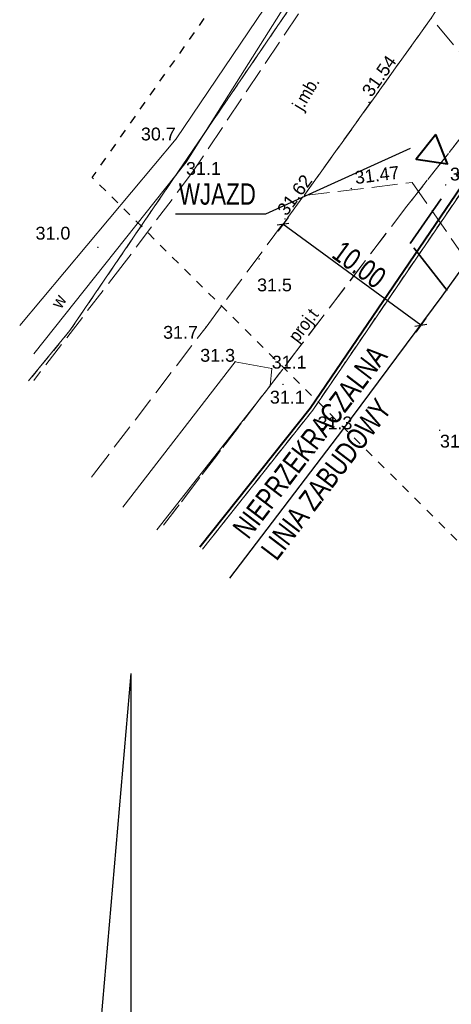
# Model space of a CAD drawing. Extents: x 5501473 to 5501683, y 5958830 to 5958978.
# Tile 3 of 6: x 5501566 to 5501592, y 5958879 to 5958937. Entities that reach past the tile are written whole.
import ezdxf
from ezdxf.enums import TextEntityAlignment as Align

# ---------------------------------------------------------------- set-up
doc = ezdxf.new("R2010")
doc.units = 0
doc.header["$LTSCALE"] = 0.5
doc.header["$PDMODE"] = 33
doc.header["$PDSIZE"] = 0.3
for name, pattern in [('1 1', [2, 1, -1]), ('3 1', [4, 3, -1]), ('EGUG', [2, 1, -1]), ('HIDDEN', [9.525, 6.35, -3.175])]:
    doc.linetypes.add(name, pattern=pattern)
for name, color, linetype, lineweight in [('--GRANICA DZIAŁKI', 2, 'Continuous', 40), ('--linia zabudowy', 252, 'Continuous', 30), ('EGDE', 251, 'Continuous', 20), ('EGPG', 251, 'Continuous', 20), ('EGPG_O', 251, 'Continuous', 20), ('EGUG', 251, 'Continuous', 20), ('OTK', 251, 'Continuous', 20), ('OTK_O', 251, 'Continuous', 20), ('OTRN', 251, 'Continuous', 20), ('OTRN_O', 251, 'Continuous', 18), ('OTRS', 251, 'Continuous', 20), ('OTRS_O', 251, 'Continuous', 18), ('SUT', 251, 'Continuous', 20), ('SUT_O', 251, 'Continuous', 20)]:
    doc.layers.add(name, color=color, linetype=linetype, lineweight=lineweight)
for name, color, linetype in [('--OPISY', 7, 'Continuous'), ('--zakres-WZ', 181, 'Continuous'), ('Strzałka', 251, 'Continuous')]:
    doc.layers.add(name, color=color, linetype=linetype)
doc.styles.add('1-500', font='arial.ttf', dxfattribs={"width": 0.75, "height": 1.25})
doc.styles.add('BDOT', font='Arial.ttf', dxfattribs={"width": 0.9})
doc.styles.add('EGBP', font='arial.ttf')
doc.styles.add('GESUT', font='Arial.ttf', dxfattribs={"width": 0.9})
doc.linetypes.add('LINIA ZAB2', pattern='A,0.4,[135,RODZLIN.shx,S=0.015,R=0,X=-0.1,Y=0],0.4', length=0.8)
doc.dimstyles.new('1-500', dxfattribs={"dimtxt": 1.25, "dimasz": 0.5, "dimexe": 0.5, "dimexo": 1, "dimgap": 0.09, "dimtad": 1, "dimzin": 0, "dimdsep": 46, "dimtxsty": '1-500', "dimblk": 'OBLIQUE', "dimcen": 0.09, "dimclrt": 256, "dimadec": 0, "dimazin": 0, "dimtfac": 1, "dimtdec": 4, "dimtix": 1, "dimtofl": 0, "dimtmove": 2, "dimatfit": 3, "dimldrblk": 'OBLIQUE', "dimfxl": 0.5, "dimfxlon": 1, "dimtvp": 0.9, "dimtolj": 1, "dimtzin": 0, "dimarcsym": 0})

# ---------------------------------------------------------------- blocks, each defined once
blk = doc.blocks.new('OTRN')
at = {"layer": 'OTRN', "color": 0, "const_width": 0.09}
blk.add_lwpolyline([(-0.04, 0, 1), (0.04, 0, 1)], format="xyb", close=True, dxfattribs=at)
at = {"layer": 'OTRN_O', "color": 0, "style": 'BDOT'}
blk.add_attdef('RZEDNA', (0.51, 0.52), '', height=1.5, dxfattribs=at)
blk = doc.blocks.new('EGPG_b')
at = {"layer": 'EGPG', "lineweight": 0}
h = blk.add_hatch(color=0, dxfattribs=at)
h.dxf.hatch_style = 1
edge = h.paths.add_edge_path()
edge.add_arc((0, 0), 0.09, 0, 360)
at = {"layer": 'EGPG_O', "color": 0, "style": 'EGBP'}
blk.add_attdef('NRP', (0.67, 0.52), '', height=1.5, dxfattribs=at)
blk = doc.blocks.new('OTRS')
at = {"layer": 'OTRS', "color": 0, "lineweight": -3, "const_width": 0.09}
blk.add_lwpolyline([(-0.04, 0, 1), (0.04, 0, 1)], format="xyb", close=True, dxfattribs=at)
at = {"layer": 'OTRS_O', "color": 0, "style": 'BDOT'}
blk.add_attdef('RZEDNA', (0.51, 0.52), '', height=1.5, dxfattribs=at)
blk = doc.blocks.new('_Oblique')
at = {"color": 0, "linetype": 'ByBlock', "lineweight": -2}
blk.add_line((-0.5, -0.5), (0.5, 0.5), dxfattribs=at)
blk = doc.blocks.new('*D228')
at = {"layer": '--linia zabudowy', "color": 0, "linetype": 'Continuous', "lineweight": -2}
for p, q in [((5501582.152, 5958925.117), (5501581.561, 5958924.309)), ((5501589.929, 5958918.811), (5501581.857, 5958924.713)), ((5501590.224, 5958919.214), (5501589.634, 5958918.407))]:
    blk.add_line(p, q, dxfattribs=at)
at = {"layer": 'Defpoints', "color": 0}
for p in [(5501583.09, 5958926.4), (5501581.857, 5958924.713), (5501591.163, 5958920.498)]:
    blk.add_point(p, dxfattribs=at)
at = {"layer": '--linia zabudowy', "color": 0, "lineweight": -2, "xscale": 0.5, "yscale": 0.5, "zscale": 0.5}
for p, rotation in [((5501581.857, 5958924.713), 143.8276371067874), ((5501589.929, 5958918.811), 323.8276371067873)]:
    blk.add_blockref('_Oblique', p, dxfattribs=dict(at, rotation=rotation))
at = {"layer": '--linia zabudowy', "linetype": 'LINIA ZAB2', "lineweight": 5, "insert": (5501586.323, 5958922.35), "char_height": 1.25, "attachment_point": 5, "rotation": 323.82764, "style": '1-500'}
blk.add_mtext('\\A1;10.00', dxfattribs=at)

msp = doc.modelspace()

# ---------------------------------------------------------------- linework, layer by layer
at = {"layer": '--zakres-WZ', "linetype": 'HIDDEN', "lineweight": 35}
msp.add_lwpolyline([(5501589.302, 5958923.596), (5501605.119, 5958946.432), (5501622.331, 5958936.641), (5501627.435, 5958946.919), (5501630.627, 5958945.228), (5501625.177, 5958934.409), (5501651.069, 5958901.344), (5501623.813, 5958879.625)], close=True, dxfattribs=at)
at = {"color": 0, "linetype": 'Continuous', "lineweight": 40}
msp.add_lwpolyline([(5501590.813, 5958929.977), (5501589.649, 5958928.537), (5501591.478, 5958928.249)], close=True, dxfattribs=at)
at = {"linetype": 'Continuous', "flags": 128}
msp.add_lwpolyline([(5501575.557, 5958925.318), (5501580.852, 5958925.318), (5501589.315, 5958929.164)], dxfattribs=at)
at = {"flags": 128}
for points in [[(5501572.953, 5958898.427), (5501570.711, 5958872.39), (5501575.195, 5958872.39)], [(5501572.953, 5958898.427), (5501572.953, 5958860.312)]]:
    msp.add_lwpolyline(points, dxfattribs=at)
at = {"layer": 'OTK', "lineweight": 18}
msp.add_lwpolyline([(5501574.476, 5958906.836), (5501581.1, 5958915.25), (5501581.2, 5958916.27), (5501579.05, 5958916.67), (5501572.489, 5958908.159)], dxfattribs=at)
at = {"layer": 'OTK', "linetype": '3 1', "lineweight": 18}
msp.add_lwpolyline([(5501570.644, 5958909.907), (5501570.76, 5958910.06)], dxfattribs=at)

# ---------------------------------------------------------------- block references
at = {"layer": 'OTRN'}
ref = msp.add_blockref('OTRN', (5501575.61, 5958929.72), dxfattribs=dict(at, xscale=0.5, yscale=0.5, zscale=0.5, rotation=360))
ref.add_attrib('RZEDNA', '30.7', dxfattribs={"layer": 'OTRN_O', "color": 0, "height": 0.75, "style": 'BDOT'}).set_placement((5501573.54, 5958930.376, 30.7), align=Align.TOP_LEFT)
ref = msp.add_blockref('OTRN', (5501576.18, 5958928.36), dxfattribs=dict(at, xscale=0.5, yscale=0.5, zscale=0.5, rotation=360))
ref.add_attrib('RZEDNA', '31.1', dxfattribs={"layer": 'OTRN_O', "color": 0, "height": 0.75, "style": 'BDOT'}).set_placement((5501576.18, 5958928.36, 31.1), align=Align.TOP_LEFT)
at = {"layer": 'OTRN', "xscale": 0.5, "yscale": 0.5, "zscale": 0.5}
msp.add_blockref('OTRN', (5501591.38, 5958927.02, 31.05), dxfattribs=at).add_auto_attribs({'RZEDNA': '31.1'})
at = {"layer": 'OTRN'}
ref = msp.add_blockref('OTRN', (5501571.02, 5958923.36), dxfattribs=dict(at, xscale=0.5, yscale=0.5, zscale=0.5, rotation=360))
ref.add_attrib('RZEDNA', '31.0', (5501567.37, 5958923.82, 31), dxfattribs={"layer": 'OTRN_O', "color": 0, "height": 0.75, "style": 'BDOT'})
ref = msp.add_blockref('OTRN', (5501580.46, 5958922.69), dxfattribs=dict(at, xscale=0.5, yscale=0.5, zscale=0.5, rotation=360))
ref.add_attrib('RZEDNA', '31.5', (5501580.34, 5958920.79, 31.5), dxfattribs={"layer": 'OTRN_O', "color": 0, "height": 0.75, "style": 'BDOT'})
ref = msp.add_blockref('OTRN', (5501577.35, 5958918.7), dxfattribs=dict(at, xscale=0.5, yscale=0.5, zscale=0.5, rotation=360))
ref.add_attrib('RZEDNA', '31.7', (5501574.839, 5958918.016, 31.7), dxfattribs={"layer": 'OTRN_O', "color": 0, "height": 0.75, "style": 'BDOT'})
ref = msp.add_blockref('OTRN', (5501579.05, 5958916.67), dxfattribs=dict(at, xscale=0.5, yscale=0.5, zscale=0.5, rotation=360))
ref.add_attrib('RZEDNA', '31.3', dxfattribs={"layer": 'OTRN_O', "color": 0, "height": 0.75, "style": 'BDOT'}).set_placement((5501579.05, 5958916.67, 31.3), align=Align.RIGHT)
ref = msp.add_blockref('OTRN', (5501581.2, 5958916.27), dxfattribs=dict(at, xscale=0.5, yscale=0.5, zscale=0.5, rotation=360))
ref.add_attrib('RZEDNA', '31.1', (5501581.2, 5958916.27, 31.1), dxfattribs={"layer": 'OTRN_O', "color": 0, "height": 0.75, "style": 'BDOT'})
ref = msp.add_blockref('OTRN', (5501581.1, 5958915.25), dxfattribs=dict(at, xscale=0.5, yscale=0.5, zscale=0.5, rotation=360))
ref.add_attrib('RZEDNA', '31.1', dxfattribs={"layer": 'OTRN_O', "color": 0, "height": 0.75, "style": 'BDOT'}).set_placement((5501581.09, 5958914.97, 31.1), align=Align.TOP_LEFT)
ref = msp.add_blockref('OTRN', (5501581.86, 5958915.34), dxfattribs=dict(at, xscale=0.5, yscale=0.5, zscale=0.5, rotation=360))
ref.add_attrib('RZEDNA', '31.3', (5501583.879, 5958912.712, 31.3), dxfattribs={"layer": 'OTRN_O', "color": 0, "height": 0.75, "style": 'BDOT'})
ref = msp.add_blockref('OTRN', (5501591.03, 5958912.66), dxfattribs=dict(at, xscale=0.5, yscale=0.5, zscale=0.5, rotation=360))
ref.add_attrib('RZEDNA', '31.2', (5501591.046, 5958911.646, 31.2), dxfattribs={"layer": 'OTRN_O', "color": 0, "height": 0.75, "style": 'BDOT'})
at = {"layer": 'OTRS'}
ref = msp.add_blockref('OTRS', (5501586.894, 5958931.853, 31.54), dxfattribs=dict(at, xscale=0.5, yscale=0.5, zscale=0.5))
ref.add_attrib('RZEDNA', '31.54', (5501587.037, 5958932.111, 31.54), dxfattribs={"layer": 'OTRS_O', "color": 0, "height": 0.75, "rotation": 54.86572, "style": 'BDOT'})
ref = msp.add_blockref('OTRS', (5501585.85, 5958926.81, 31.47), dxfattribs=dict(at, xscale=0.5, yscale=0.5, zscale=0.5))
ref.add_attrib('RZEDNA', '31.47', (5501586.107, 5958927.068, 31.47), dxfattribs={"layer": 'OTRS_O', "color": 0, "height": 0.75, "rotation": 7.18192, "style": 'BDOT'})
ref = msp.add_blockref('OTRS', (5501581.969, 5958925.031, 31.62), dxfattribs=dict(at, xscale=0.5, yscale=0.5, zscale=0.5))
ref.add_attrib('RZEDNA', '31.62', (5501582.06, 5958925.156, 31.62), dxfattribs={"layer": 'OTRS_O', "color": 0, "height": 0.75, "rotation": 53.55211, "style": 'BDOT'})

# ---------------------------------------------------------------- texts
at = {"layer": '--OPISY', "insert": (5501575.76, 5958927.112), "char_height": 1.25, "width": 27.21426, "attachment_point": 1, "line_spacing_factor": 0.8, "style": '1-500'}
msp.add_mtext('\\pxsm1,;WJAZD', dxfattribs=at)
at = {"layer": 'OTK_O', "char_height": 0.75, "attachment_point": 5, "rotation": 59.26446, "style": 'BDOT'}
for s, insert in [('j.mb.', (5501583.29, 5958932.33)), ('w', (5501568.724, 5958920.203))]:
    msp.add_mtext(s, dxfattribs=dict(at, insert=insert))
at = {"layer": 'SUT_O', "insert": (5501582.89, 5958917.61), "char_height": 0.75, "attachment_point": 7, "rotation": 52.65425, "style": 'GESUT', "bg_fill": 3, "box_fill_scale": 1.1, "bg_fill_color": 256, "bg_fill_transparency": 0}
msp.add_mtext('proj.t', dxfattribs=at)

# ---------------------------------------------------------------- next in the draw order: linework, layer by layer
at = {"layer": 'EGDE', "lineweight": 18}
for points in [[(5501601.139, 5958969.296), (5501599.28, 5958965.11), (5501593.25, 5958953.5), (5501569.38, 5958918.49), (5501566.963, 5958915.542)], [(5501660.129, 5958931.433), (5501651.95, 5958919.55), (5501605.45, 5958945.9), (5501583.6, 5958913.84), (5501577.149, 5958905.701)]]:
    msp.add_lwpolyline(points, dxfattribs=at)
at = {"layer": 'EGUG', "linetype": 'EGUG', "lineweight": 18}
msp.add_lwpolyline([(5501601.087, 5958969.177), (5501599.28, 5958965.11), (5501593.25, 5958953.5), (5501569.38, 5958918.49), (5501566.922, 5958915.492)], dxfattribs=at)
at = {"layer": 'SUT', "linetype": '3 1', "lineweight": 18}
msp.add_lwpolyline([(5501617.38, 5958945.79), (5501617.98, 5958946.2), (5501618.71, 5958947.52), (5501612.18, 5958951.27), (5501611.17, 5958951.85), (5501609.04, 5958953.07), (5501605.12, 5958946.17), (5501589.11, 5958925.77), (5501582.89, 5958917.61), (5501575.143, 5958907.462)], dxfattribs=at)

# ---------------------------------------------------------------- next in the draw order: dimensions: what is measured, and where the dimension line sits
at = {"layer": '--linia zabudowy', "linetype": 'Continuous', "lineweight": 5}
dim = msp.add_aligned_dim(p1=(5501591.163, 5958920.498), p2=(5501583.09, 5958926.4), distance=2.09, dimstyle='1-500', override={"dimtxt": 1.25}, dxfattribs=at)
dim.commit()
dim.dimension.update_dxf_attribs({"geometry": '*D228', "text_midpoint": (5501586.323, 5958922.35)})

# ---------------------------------------------------------------- next in the draw order: block references
at = {"layer": 'EGPG', "xscale": 0.5, "yscale": 0.5, "zscale": 0.5, "rotation": 360}
for p in [(5501569.38, 5958918.49), (5501583.6, 5958913.84)]:
    msp.add_blockref('EGPG_b', p, dxfattribs=at)

# ---------------------------------------------------------------- next in the draw order: linework, layer by layer
at = {"layer": '--GRANICA DZIAŁKI', "linetype": 'Continuous', "flags": 128}
msp.add_lwpolyline([(5501576.992, 5958905.825), (5501583.439, 5958913.959), (5501598.7, 5958936.348), (5501605.388, 5958946.165), (5501651.889, 5958919.814), (5501660.026, 5958931.636)], dxfattribs=at)
at = {"layer": '--linia zabudowy', "linetype": 'LINIA ZAB2', "ltscale": 10}
msp.add_lwpolyline([(5501617.071, 5958962.244), (5501614.243, 5958955.722), (5501613.254, 5958953.413), (5501598.802, 5958931.151), (5501591.163, 5958920.498), (5501585.335, 5958912.679), (5501578.719, 5958904.006)], dxfattribs=at)
at = {"layer": 'EGDE', "lineweight": 18}
for points in [[(5501567.334, 5958915.995), (5501569.38, 5958918.49), (5501593.25, 5958953.5), (5501599.28, 5958965.11), (5501601.24, 5958969.524)], [(5501577.806, 5958906.53), (5501583.6, 5958913.84), (5501605.45, 5958945.9), (5501608.46, 5958951.15), (5501615.963, 5958965.426)]]:
    msp.add_lwpolyline(points, dxfattribs=at)
at = {"layer": 'EGUG', "linetype": 'EGUG', "lineweight": 18}
for points in [[(5501567.165, 5958915.788), (5501569.38, 5958918.49), (5501593.25, 5958953.5), (5501599.28, 5958965.11), (5501600.976, 5958968.928)], [(5501577.763, 5958906.475), (5501583.6, 5958913.84), (5501592.28, 5958926.57), (5501605.45, 5958945.9), (5501608.46, 5958951.15), (5501615.995, 5958965.487)], [(5501646.844, 5958855.576), (5501641.46, 5958861.65), (5501592.28, 5958926.57), (5501583.6, 5958913.84), (5501577.9, 5958906.648)]]:
    msp.add_lwpolyline(points, dxfattribs=at)
at = {"layer": 'OTK', "linetype": '3 1', "lineweight": 18}
for points in [[(5501602.125, 5958968.909), (5501598.33, 5958960.31), (5501576.56, 5958927.77), (5501572.56, 5958922.43), (5501567.266, 5958915.574)], [(5501570.768, 5958910.07), (5501577.35, 5958918.7), (5501583.09, 5958926.4), (5501590.54, 5958936.79), (5501604.4, 5958958.14), (5501605.06, 5958959.68), (5501607.896, 5958966.221)], [(5501603.54, 5958933.46), (5501600.18, 5958932.26), (5501594.4, 5958932.15), (5501590.54, 5958936.79), (5501583.09, 5958926.4), (5501589.42, 5958927.16), (5501598.85, 5958913.64), (5501623.95, 5958880.79), (5501639, 5958859.47), (5501644.546, 5958853.722)]]:
    msp.add_lwpolyline(points, dxfattribs=at)
at = {"layer": 'OTK', "lineweight": 18}
msp.add_lwpolyline([(5501567.275, 5958917.123), (5501576.18, 5958928.36), (5501597.72, 5958962.45), (5501575.61, 5958929.72), (5501566.443, 5958918.79)], dxfattribs=at)
at = {"layer": 'Strzałka', "linetype": '1 1', "flags": 128}
msp.add_lwpolyline([(5501596.574, 5958964.164), (5501642.356, 5958940.252), (5501666.438, 5958909.985), (5501621.79, 5958876.648), (5501570.688, 5958927.46), (5501596.574, 5958964.164)], dxfattribs=at)
at = {"layer": 'SUT', "linetype": '3 1', "lineweight": 18}
msp.add_lwpolyline([(5501574.864, 5958907.101), (5501589.11, 5958925.77), (5501605.12, 5958946.17), (5501609.04, 5958953.07), (5501618.71, 5958947.52), (5501617.98, 5958946.2), (5501617.38, 5958945.79)], dxfattribs=at)

# ---------------------------------------------------------------- next in the draw order: texts
at = {"layer": '--linia zabudowy', "linetype": 'LINIA ZAB2', "ltscale": 10, "insert": (5501578.832, 5958906.977), "char_height": 1.25, "width": 27.21426, "attachment_point": 1, "rotation": 52.6668, "line_spacing_factor": 0.8, "style": '1-500'}
msp.add_mtext('\\pxsm1,;NIEPRZEKRACZALNA \\PLINIA ZABUDOWY', dxfattribs=at)

doc.saveas('drawing.dxf')
